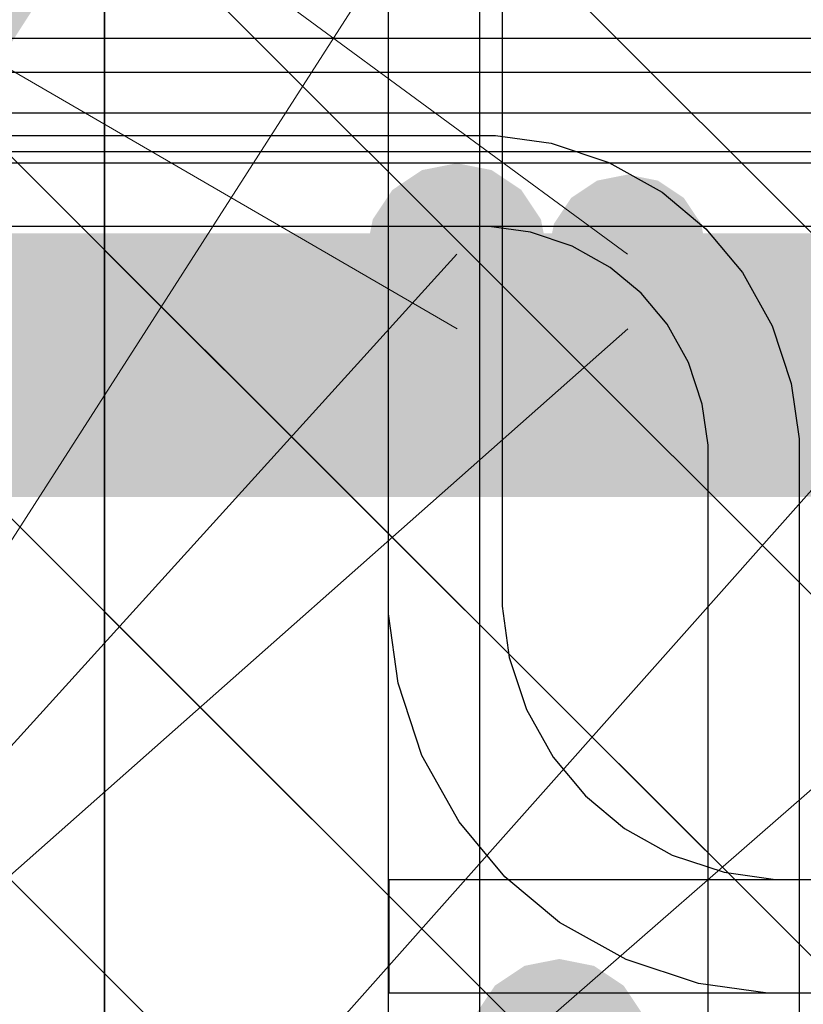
# Model space of a CAD drawing. Header units: metres. Extents: x -38 to 97, y -15 to 21.
# Tile 108 of 229: x 72.2872 to 72.3561, y 5.5021 to 5.5887. Entities that reach past the tile are written whole.
import ezdxf

# ---------------------------------------------------------------- set-up
doc = ezdxf.new("R2010")
doc.units = ezdxf.units.M
doc.header["$PDMODE"] = 65
for name, color, linetype, lineweight in [('XR$3$Арм. стержнями нижней зоны', 180, 'Continuous', 35), ('XR$3$Арм.стержн. Арматура края', 96, 'Continuous', 35), ('XR$3$Арм.стержн. Хомут', 240, 'Continuous', 35), ('XR$3$Арм.стержн.горизонт. 1', 180, 'Continuous', 35), ('XR$3$Размерная линия (1)', 7, 'Continuous', 13), ('XR$4$Арм. стержнями верхней зоны', 180, 'Continuous', 35), ('XR$4$Арм.стержн. Арматура края', 96, 'Continuous', 35), ('XR$4$Арм.стержн. Доп. арматура', 180, 'Continuous', 35), ('XR$4$Арм.стержн. Хомут', 240, 'Continuous', 35), ('XR$4$Арм.стержн.горизонт. 1', 180, 'Continuous', 35), ('XR$4$Размерная линия (1)', 7, 'Continuous', 13), ('XR$6$Арм. стержнями верхней зоны', 180, 'Continuous', 35), ('XR$6$Арм.стержн. Арматура края', 96, 'Continuous', 35), ('XR$6$Арм.стержн. Доп. арматура', 180, 'Continuous', 35), ('XR$6$Арм.стержн. Хомут', 240, 'Continuous', 35), ('XR$6$Арм.стержн.горизонт. 1', 180, 'Continuous', 35), ('XR$6$Размерная линия (1)', 7, 'Continuous', 13)]:
    doc.layers.add(name, color=color, linetype=linetype, lineweight=lineweight)
doc.styles.add('ISOCPEUR', font='txt')
doc.dimstyles.new('DIMSTYLE_12', dxfattribs={"dimtxt": 0.03, "dimasz": 0.03, "dimexe": 0, "dimexo": 0, "dimgap": 0.015, "dimtad": 2, "dimdec": 0, "dimlfac": 1000, "dimrnd": 1, "dimzin": 12, "dimdsep": 46, "dimtxsty": 'ISOCPEUR', "dimblk1": 'ALL_ML_STRICH', "dimblk2": 'ALL_ML_STRICH', "dimsah": 1, "dimcen": 0, "dimclrd": 7, "dimclre": 256, "dimclrt": 7, "dimadec": 0, "dimazin": 0, "dimtfac": 1, "dimtdec": 0, "dimtix": 1, "dimtmove": 2, "dimatfit": 3, "dimfxl": 0, "dimtzin": 0, "dimlwd": 0, "dimlwe": -3, "dimarcsym": 0})
doc.dimstyles.new('DIMSTYLE_23', dxfattribs={"dimtxt": 0.03, "dimasz": 0.03, "dimexe": 0, "dimexo": 0, "dimgap": 0.015, "dimtad": 2, "dimdec": 0, "dimlfac": 1000, "dimrnd": 5, "dimzin": 12, "dimdsep": 46, "dimtxsty": 'ISOCPEUR', "dimblk1": 'ALL_ML_STRICH', "dimblk2": 'ALL_ML_STRICH', "dimsah": 1, "dimcen": 0, "dimclrd": 7, "dimclre": 256, "dimclrt": 7, "dimadec": 0, "dimazin": 0, "dimtfac": 1, "dimtdec": 0, "dimtix": 1, "dimtmove": 2, "dimatfit": 3, "dimfxl": 0, "dimtvp": 1.2, "dimtzin": 0, "dimlwd": 0, "dimlwe": -3, "dimarcsym": 0})
doc.dimstyles.new('DIMSTYLE_24', dxfattribs={"dimtxt": 0.03, "dimasz": 0.03, "dimexe": 0, "dimexo": 0, "dimgap": 0.015, "dimtad": 2, "dimdec": 0, "dimlfac": 1000, "dimrnd": 5, "dimzin": 12, "dimdsep": 46, "dimtxsty": 'ISOCPEUR', "dimblk1": 'ALL_ML_STRICH', "dimblk2": 'ALL_ML_STRICH', "dimsah": 1, "dimcen": 0, "dimclrd": 7, "dimclre": 256, "dimclrt": 7, "dimadec": 0, "dimazin": 0, "dimtfac": 1, "dimtdec": 0, "dimtix": 1, "dimtmove": 2, "dimatfit": 3, "dimfxl": 0, "dimtzin": 0, "dimlwd": 0, "dimlwe": -3, "dimarcsym": 0})
pattern_1 = [(135, (0, 0), (-0.031819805, -0.031819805), [0.4, -0.05, 0, -0.05]), (135, (-0.01591, -0.01591), (-0.031819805, -0.031819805), [0.8, -0.1, 0.1, -0.1])]

# ---------------------------------------------------------------- blocks, each defined once
blk = doc.blocks.new('ALL_ML_STRICH')
at = {"color": 0, "linetype": 'ByBlock', "lineweight": -2}
for p, q in [((0, -0.5), (0, 0.5)), ((-0.3, -0.3), (0.3, 0.3)), ((-1, 0), (0.5, 0))]:
    blk.add_line(p, q, dxfattribs=at)
blk = doc.blocks.new('*D77')
at = {"layer": 'DEFPOINTS', "color": 7, "linetype": 'Continuous', "lineweight": 13, "transparency": 33554687}
for p in [(72.29474, 5.663067), (72.174395, 5.363067), (72.294703, 5.363067)]:
    blk.add_point(p, dxfattribs=at)
at = {"layer": 'XR$3$Размерная линия (1)', "color": 9, "linetype": 'Continuous', "lineweight": -2, "true_color": 0xc7c7c7, "transparency": 33554687}
for p, q in [((72.27474, 5.663067), (72.174395, 5.663067)), ((72.274703, 5.363067), (72.174395, 5.363067))]:
    blk.add_line(p, q, dxfattribs=at)
at = {"layer": 'XR$3$Размерная линия (1)', "color": 7, "linetype": 'Continuous', "lineweight": -2, "transparency": 33554687}
blk.add_line((72.174395, 5.363067), (72.174395, 5.663067), dxfattribs=at)
at = {"layer": 'XR$3$Размерная линия (1)', "color": 7, "linetype": 'Continuous', "lineweight": 13, "transparency": 33554687, "xscale": 0.03, "yscale": 0.03, "zscale": 0.03}
for p, rotation in [((72.174395, 5.663067), 90), ((72.174395, 5.363067), 270)]:
    blk.add_blockref('ALL_ML_STRICH', p, dxfattribs=dict(at, rotation=rotation))
at = {"layer": 'XR$3$Размерная линия (1)', "color": 7, "linetype": 'Continuous', "lineweight": 13, "transparency": 33554687, "insert": (72.151895, 5.514567), "char_height": 0.03, "width": 0.09, "attachment_point": 5, "rotation": 90, "style": 'ISOCPEUR'}
blk.add_mtext('\\A1;{300}', dxfattribs=at)
blk = doc.blocks.new('*D153')
at = {"layer": 'DEFPOINTS', "color": 7, "linetype": 'Continuous', "lineweight": 13, "transparency": 33554687}
for p in [(72.334664, 5.498067), (72.249395, 5.403067), (72.334664, 5.403067)]:
    blk.add_point(p, dxfattribs=at)
at = {"layer": 'XR$3$Размерная линия (1)', "color": 9, "linetype": 'Continuous', "lineweight": -2, "true_color": 0xc7c7c7, "transparency": 33554687}
for p, q in [((72.314664, 5.498067), (72.249395, 5.498067)), ((72.314664, 5.403067), (72.249395, 5.403067))]:
    blk.add_line(p, q, dxfattribs=at)
at = {"layer": 'XR$3$Размерная линия (1)', "color": 7, "linetype": 'Continuous', "lineweight": -2, "transparency": 33554687}
blk.add_line((72.249395, 5.403067), (72.249395, 5.498067), dxfattribs=at)
at = {"layer": 'XR$3$Размерная линия (1)', "color": 7, "linetype": 'Continuous', "lineweight": 13, "transparency": 33554687, "xscale": 0.03, "yscale": 0.03, "zscale": 0.03}
for p, rotation in [((72.249395, 5.498067), 90), ((72.249395, 5.403067), 270)]:
    blk.add_blockref('ALL_ML_STRICH', p, dxfattribs=dict(at, rotation=rotation))
at = {"layer": 'XR$3$Размерная линия (1)', "color": 7, "linetype": 'Continuous', "lineweight": 13, "transparency": 33554687, "insert": (72.226895, 5.452067), "char_height": 0.03, "width": 0.06, "attachment_point": 5, "rotation": 90, "style": 'ISOCPEUR'}
blk.add_mtext('\\A1;{95}', dxfattribs=at)
blk = doc.blocks.new('*D154')
at = {"layer": 'DEFPOINTS', "color": 7, "linetype": 'Continuous', "lineweight": 13, "transparency": 33554687}
for p in [(72.349702, 5.618067), (72.249395, 5.498067), (72.334664, 5.498067)]:
    blk.add_point(p, dxfattribs=at)
at = {"layer": 'XR$3$Размерная линия (1)', "color": 9, "linetype": 'Continuous', "lineweight": -2, "true_color": 0xc7c7c7, "transparency": 33554687}
for p, q in [((72.329702, 5.618067), (72.249395, 5.618067)), ((72.314664, 5.498067), (72.249395, 5.498067))]:
    blk.add_line(p, q, dxfattribs=at)
at = {"layer": 'XR$3$Размерная линия (1)', "color": 7, "linetype": 'Continuous', "lineweight": -2, "transparency": 33554687}
blk.add_line((72.249395, 5.498067), (72.249395, 5.618067), dxfattribs=at)
at = {"layer": 'XR$3$Размерная линия (1)', "color": 7, "linetype": 'Continuous', "lineweight": 13, "transparency": 33554687, "xscale": 0.03, "yscale": 0.03, "zscale": 0.03}
for p, rotation in [((72.249395, 5.618067), 90), ((72.249395, 5.498067), 270)]:
    blk.add_blockref('ALL_ML_STRICH', p, dxfattribs=dict(at, rotation=rotation))
at = {"layer": 'XR$3$Размерная линия (1)', "color": 7, "linetype": 'Continuous', "lineweight": 13, "transparency": 33554687, "insert": (72.226895, 5.562567), "char_height": 0.03, "width": 0.09, "attachment_point": 5, "rotation": 90, "style": 'ISOCPEUR'}
blk.add_mtext('\\A1;{120}', dxfattribs=at)
blk = doc.blocks.new('*D341')
at = {"layer": 'DEFPOINTS', "color": 7, "linetype": 'Continuous', "lineweight": 13, "transparency": 33554687}
for p in [(72.200778, 5.700119), (72.200778, 5.613054), (72.255778, 5.578054)]:
    blk.add_point(p, dxfattribs=at)
at = {"layer": 'XR$4$Размерная линия (1)', "color": 9, "linetype": 'Continuous', "lineweight": -2, "true_color": 0xc7c7c7, "transparency": 33554687}
for p, q in [((72.200778, 5.633054), (72.200778, 5.700119)), ((72.255778, 5.598054), (72.255778, 5.700119))]:
    blk.add_line(p, q, dxfattribs=at)
at = {"layer": 'XR$4$Размерная линия (1)', "color": 7, "linetype": 'Continuous', "lineweight": -2, "transparency": 33554687}
blk.add_line((72.200778, 5.700119), (72.255778, 5.700119), dxfattribs=at)
at = {"layer": 'XR$4$Размерная линия (1)', "color": 7, "linetype": 'Continuous', "lineweight": 13, "transparency": 33554687, "xscale": 0.03, "yscale": 0.03, "zscale": 0.03, "rotation": 180}
blk.add_blockref('ALL_ML_STRICH', (72.200778, 5.700119), dxfattribs=at)
at = {"layer": 'XR$4$Размерная линия (1)', "color": 7, "linetype": 'Continuous', "lineweight": 13, "transparency": 33554687, "xscale": 0.03, "yscale": 0.03, "zscale": 0.03}
blk.add_blockref('ALL_ML_STRICH', (72.255778, 5.700119), dxfattribs=at)
at = {"layer": 'XR$4$Размерная линия (1)', "color": 7, "linetype": 'Continuous', "lineweight": 13, "transparency": 33554687, "insert": (72.282052, 5.773997), "char_height": 0.03, "width": 0.06, "attachment_point": 5, "style": 'ISOCPEUR'}
blk.add_mtext('\\A1;{55}', dxfattribs=at)
blk = doc.blocks.new('*D342')
at = {"layer": 'DEFPOINTS', "color": 7, "linetype": 'Continuous', "lineweight": 13, "transparency": 33554687}
for p in [(72.255778, 5.700119), (72.255778, 5.578054), (72.340702, 5.578054)]:
    blk.add_point(p, dxfattribs=at)
at = {"layer": 'XR$4$Размерная линия (1)', "color": 9, "linetype": 'Continuous', "lineweight": -2, "true_color": 0xc7c7c7, "transparency": 33554687}
for p, q in [((72.255778, 5.598054), (72.255778, 5.700119)), ((72.340702, 5.598054), (72.340702, 5.700119))]:
    blk.add_line(p, q, dxfattribs=at)
at = {"layer": 'XR$4$Размерная линия (1)', "color": 7, "linetype": 'Continuous', "lineweight": -2, "transparency": 33554687}
blk.add_line((72.255778, 5.700119), (72.340702, 5.700119), dxfattribs=at)
at = {"layer": 'XR$4$Размерная линия (1)', "color": 7, "linetype": 'Continuous', "lineweight": 13, "transparency": 33554687, "xscale": 0.03, "yscale": 0.03, "zscale": 0.03, "rotation": 180}
blk.add_blockref('ALL_ML_STRICH', (72.255778, 5.700119), dxfattribs=at)
at = {"layer": 'XR$4$Размерная линия (1)', "color": 7, "linetype": 'Continuous', "lineweight": 13, "transparency": 33554687, "xscale": 0.03, "yscale": 0.03, "zscale": 0.03}
blk.add_blockref('ALL_ML_STRICH', (72.340702, 5.700119), dxfattribs=at)
at = {"layer": 'XR$4$Размерная линия (1)', "color": 7, "linetype": 'Continuous', "lineweight": 13, "transparency": 33554687, "insert": (72.29974, 5.722619), "char_height": 0.03, "width": 0.06, "attachment_point": 5, "style": 'ISOCPEUR'}
blk.add_mtext('\\A1;{85}', dxfattribs=at)
blk = doc.blocks.new('*D343')
at = {"layer": 'DEFPOINTS', "color": 7, "linetype": 'Continuous', "lineweight": 13, "transparency": 33554687}
for p in [(72.340702, 5.700119), (72.340702, 5.578054), (72.395779, 5.578054)]:
    blk.add_point(p, dxfattribs=at)
at = {"layer": 'XR$4$Размерная линия (1)', "color": 9, "linetype": 'Continuous', "lineweight": -2, "true_color": 0xc7c7c7, "transparency": 33554687}
for p, q in [((72.340702, 5.598054), (72.340702, 5.700119)), ((72.395779, 5.598054), (72.395779, 5.700119))]:
    blk.add_line(p, q, dxfattribs=at)
at = {"layer": 'XR$4$Размерная линия (1)', "color": 7, "linetype": 'Continuous', "lineweight": -2, "transparency": 33554687}
blk.add_line((72.340702, 5.700119), (72.395779, 5.700119), dxfattribs=at)
at = {"layer": 'XR$4$Размерная линия (1)', "color": 7, "linetype": 'Continuous', "lineweight": 13, "transparency": 33554687, "xscale": 0.03, "yscale": 0.03, "zscale": 0.03, "rotation": 180}
blk.add_blockref('ALL_ML_STRICH', (72.340702, 5.700119), dxfattribs=at)
at = {"layer": 'XR$4$Размерная линия (1)', "color": 7, "linetype": 'Continuous', "lineweight": 13, "transparency": 33554687, "xscale": 0.03, "yscale": 0.03, "zscale": 0.03}
blk.add_blockref('ALL_ML_STRICH', (72.395779, 5.700119), dxfattribs=at)
at = {"layer": 'XR$4$Размерная линия (1)', "color": 7, "linetype": 'Continuous', "lineweight": 13, "transparency": 33554687, "insert": (72.434298, 5.723325), "char_height": 0.03, "width": 0.06, "attachment_point": 5, "style": 'ISOCPEUR'}
blk.add_mtext('\\A1;{55}', dxfattribs=at)
blk = doc.blocks.new('*D808')
at = {"layer": 'DEFPOINTS', "color": 7, "linetype": 'Continuous', "lineweight": 13, "transparency": 33554687}
for p in [(72.270663, 5.693547), (72.270663, 5.571482), (72.325739, 5.571482)]:
    blk.add_point(p, dxfattribs=at)
at = {"layer": 'XR$6$Размерная линия (1)', "color": 9, "linetype": 'Continuous', "lineweight": -2, "true_color": 0xc7c7c7, "transparency": 33554687}
for p, q in [((72.270663, 5.591482), (72.270663, 5.693547)), ((72.325739, 5.591482), (72.325739, 5.693547))]:
    blk.add_line(p, q, dxfattribs=at)
at = {"layer": 'XR$6$Размерная линия (1)', "color": 7, "linetype": 'Continuous', "lineweight": -2, "transparency": 33554687}
blk.add_line((72.270663, 5.693547), (72.325739, 5.693547), dxfattribs=at)
at = {"layer": 'XR$6$Размерная линия (1)', "color": 7, "linetype": 'Continuous', "lineweight": 13, "transparency": 33554687, "xscale": 0.03, "yscale": 0.03, "zscale": 0.03, "rotation": 180}
blk.add_blockref('ALL_ML_STRICH', (72.270663, 5.693547), dxfattribs=at)
at = {"layer": 'XR$6$Размерная линия (1)', "color": 7, "linetype": 'Continuous', "lineweight": 13, "transparency": 33554687, "xscale": 0.03, "yscale": 0.03, "zscale": 0.03}
blk.add_blockref('ALL_ML_STRICH', (72.325739, 5.693547), dxfattribs=at)
at = {"layer": 'XR$6$Размерная линия (1)', "color": 7, "linetype": 'Continuous', "lineweight": 13, "transparency": 33554687, "insert": (72.364259, 5.716753), "char_height": 0.03, "width": 0.06, "attachment_point": 5, "style": 'ISOCPEUR'}
blk.add_mtext('\\A1;{55}', dxfattribs=at)

msp = doc.modelspace()

# ---------------------------------------------------------------- hatches: boundary and pattern name
at = {"linetype": 'Continuous', "lineweight": 25, "transparency": 33554687}
h = msp.add_hatch(dxfattribs=at)
h.set_pattern_fill('__________540', scale=0.015, style=0, pattern_type=2)
h.set_pattern_definition(pattern_1)
h.paths.add_polyline_path([(72.544703, 5.663067), (72.294703, 5.663067), (72.294703, 5.363067), (72.544703, 5.363067)], flags=0)
at = {"linetype": 'Continuous', "lineweight": 13, "transparency": 33554687}
h = msp.add_hatch(dxfattribs=at)
h.set_pattern_fill('__________540', scale=0.015, style=0, pattern_type=2)
h.set_pattern_definition(pattern_1)
h.paths.add_polyline_path([(72.200778, 5.613054), (72.200778, 5.413054), (72.632952, 5.413054), (72.632952, 5.613054)], flags=0)
at = {"linetype": 'Continuous', "lineweight": 25, "transparency": 33554687}
h = msp.add_hatch(dxfattribs=at)
h.set_pattern_fill('__________540', scale=0.015, style=0, pattern_type=2)
h.set_pattern_definition(pattern_1)
h.paths.add_polyline_path([(72.380739, 5.606482), (72.130739, 5.606482), (72.130739, 5.306482), (72.380739, 5.306482)], flags=0)
at = {"layer": 'XR$3$Арм.стержн.горизонт. 1', "linetype": 'Continuous', "lineweight": 50, "transparency": 33554687}
msp.add_hatch(color=7, dxfattribs=at).paths.add_polyline_path([(72.342664, 5.498067), (72.342055, 5.501128), (72.340321, 5.503724), (72.337726, 5.505458), (72.334664, 5.506067), (72.331603, 5.505458), (72.329008, 5.503724), (72.327273, 5.501128), (72.326664, 5.498067), (72.327273, 5.495005), (72.329008, 5.49241), (72.331603, 5.490676), (72.334664, 5.490067), (72.337726, 5.490676), (72.340321, 5.49241), (72.342055, 5.495005)])
at = {"layer": 'XR$4$Арм.стержн. Доп. арматура', "linetype": 'Continuous', "lineweight": 50, "transparency": 33554687}
msp.add_hatch(color=7, dxfattribs=at).paths.add_polyline_path([(72.347664, 5.568054), (72.347131, 5.570733), (72.345614, 5.573004), (72.343343, 5.574521), (72.340664, 5.575054), (72.337986, 5.574521), (72.335715, 5.573004), (72.334197, 5.570733), (72.333664, 5.568054), (72.334197, 5.565375), (72.335715, 5.563104), (72.337986, 5.561587), (72.340664, 5.561054), (72.343343, 5.561587), (72.345614, 5.563104), (72.347131, 5.565375)])
at = {"layer": 'XR$4$Арм.стержн.горизонт. 1', "linetype": 'Continuous', "lineweight": 50, "transparency": 33554687}
msp.add_hatch(color=7, dxfattribs=at).paths.add_polyline_path([(72.333664, 5.568054), (72.333055, 5.571116), (72.331321, 5.573711), (72.328726, 5.575445), (72.325664, 5.576054), (72.322603, 5.575445), (72.320008, 5.573711), (72.318273, 5.571116), (72.317664, 5.568054), (72.318273, 5.564993), (72.320008, 5.562397), (72.322603, 5.560663), (72.325664, 5.560054), (72.328726, 5.560663), (72.331321, 5.562397), (72.333055, 5.564993)])
at = {"layer": 'XR$6$Арм.стержн. Доп. арматура', "linetype": 'Continuous', "lineweight": 50, "transparency": 33554687}
msp.add_hatch(color=7, dxfattribs=at).paths.add_polyline_path([(72.332702, 5.561482), (72.332169, 5.56416), (72.330651, 5.566431), (72.32838, 5.567949), (72.325702, 5.568482), (72.323023, 5.567949), (72.320752, 5.566431), (72.319234, 5.56416), (72.318702, 5.561482), (72.319234, 5.558803), (72.320752, 5.556532), (72.323023, 5.555014), (72.325702, 5.554482), (72.32838, 5.555014), (72.330651, 5.556532), (72.332169, 5.558803)])
at = {"layer": 'XR$6$Арм.стержн.горизонт. 1', "linetype": 'Continuous', "lineweight": 50, "transparency": 33554687}
msp.add_hatch(color=7, dxfattribs=at).paths.add_polyline_path([(72.348702, 5.561482), (72.348092, 5.564543), (72.346358, 5.567138), (72.343763, 5.568873), (72.340702, 5.569482), (72.33764, 5.568873), (72.335045, 5.567138), (72.33331, 5.564543), (72.332702, 5.561482), (72.33331, 5.55842), (72.335045, 5.555825), (72.33764, 5.554091), (72.340702, 5.553482), (72.343763, 5.554091), (72.346358, 5.555825), (72.348092, 5.55842)])

# ---------------------------------------------------------------- linework, layer by layer
at = {"color": 7, "linetype": 'Continuous', "lineweight": 35, "transparency": 33554687}
msp.add_line((72.294703, 5.663067), (72.294703, 5.363067), dxfattribs=at)
at = {"layer": 'XR$3$Арм. стержнями нижней зоны', "color": 4, "linetype": 'Continuous', "lineweight": 25, "transparency": 33554687}
msp.add_lwpolyline([(72.319702, 5.513067), (72.693549, 5.513067), (72.693549, 5.503067), (72.319702, 5.503067), (72.319702, 5.513067)], dxfattribs=at)
at = {"layer": 'XR$3$Арм.стержн. Арматура края', "color": 4, "linetype": 'Continuous', "lineweight": 25, "transparency": 33554687}
for points in [[(72.693549, 5.503067), (72.352992, 5.503067), (72.346891, 5.503916), (72.340541, 5.506009), (72.334695, 5.509283), (72.329882, 5.513304), (72.325861, 5.518117), (72.322587, 5.523963), (72.320494, 5.530313), (72.319645, 5.536413), (72.319645, 5.603721), (72.320494, 5.609821), (72.322587, 5.616171), (72.325861, 5.622017), (72.329882, 5.62683), (72.334695, 5.630851), (72.340541, 5.634125), (72.346891, 5.636218), (72.352992, 5.637067), (72.693549, 5.637067)], [(72.693549, 5.627067), (72.353684, 5.627067), (72.349164, 5.626438), (72.344587, 5.624929), (72.340393, 5.62258), (72.336982, 5.61973), (72.334132, 5.616319), (72.331783, 5.612125), (72.330274, 5.607548), (72.329645, 5.603028), (72.329645, 5.537106), (72.330274, 5.532586), (72.331783, 5.528009), (72.334132, 5.523815), (72.336982, 5.520404), (72.340393, 5.517554), (72.344587, 5.515205), (72.349164, 5.513696), (72.353684, 5.513067), (72.693549, 5.513067)]]:
    msp.add_lwpolyline(points, dxfattribs=at)
at = {"layer": 'XR$3$Арм.стержн. Хомут', "color": 40, "linetype": 'Continuous', "lineweight": 25, "transparency": 33554687}
for points in [[(72.358381, 5.390194), (72.35596, 5.389319), (72.353427, 5.388662), (72.350849, 5.388245), (72.348329, 5.388067), (72.346342, 5.388067), (72.341461, 5.388746), (72.336381, 5.390421), (72.331705, 5.39304), (72.327854, 5.396257), (72.324637, 5.400107), (72.322018, 5.404784), (72.320344, 5.409864), (72.319664, 5.414744), (72.319664, 5.60739), (72.320344, 5.61227), (72.322018, 5.61735), (72.324637, 5.622027), (72.327854, 5.625877), (72.331705, 5.629094), (72.336381, 5.631713), (72.341461, 5.633388), (72.346342, 5.634067), (72.493026, 5.634067)], [(72.358381, 5.390194), (72.35596, 5.389319), (72.353427, 5.388662), (72.350849, 5.388245), (72.348329, 5.388067), (72.346342, 5.388067), (72.341461, 5.388746), (72.336381, 5.390421), (72.331705, 5.39304), (72.327854, 5.396257), (72.324637, 5.400107), (72.322018, 5.404784), (72.320344, 5.409864), (72.319664, 5.414744), (72.319664, 5.60739), (72.320344, 5.61227), (72.322018, 5.61735), (72.324637, 5.622027), (72.327854, 5.625877), (72.331705, 5.629094), (72.336381, 5.631713), (72.341461, 5.633388), (72.346342, 5.634067), (72.493026, 5.634067)], [(72.358381, 5.390194), (72.35596, 5.389319), (72.353427, 5.388662), (72.350849, 5.388245), (72.348329, 5.388067), (72.346342, 5.388067), (72.341461, 5.388746), (72.336381, 5.390421), (72.331705, 5.39304), (72.327854, 5.396257), (72.324637, 5.400107), (72.322018, 5.404784), (72.320344, 5.409864), (72.319664, 5.414744), (72.319664, 5.60739), (72.320344, 5.61227), (72.322018, 5.61735), (72.324637, 5.622027), (72.327854, 5.625877), (72.331705, 5.629094), (72.336381, 5.631713), (72.341461, 5.633388), (72.346342, 5.634067), (72.493026, 5.634067)], [(72.492472, 5.626067), (72.346896, 5.626067), (72.34328, 5.625564), (72.339618, 5.624357), (72.336263, 5.622478), (72.333534, 5.620198), (72.331254, 5.617469), (72.329375, 5.614114), (72.328168, 5.610452), (72.327664, 5.606836), (72.327664, 5.415298)], [(72.492472, 5.626067), (72.346896, 5.626067), (72.34328, 5.625564), (72.339618, 5.624357), (72.336263, 5.622478), (72.333534, 5.620198), (72.331254, 5.617469), (72.329375, 5.614114), (72.328168, 5.610452), (72.327664, 5.606836), (72.327664, 5.415298)], [(72.492472, 5.626067), (72.346896, 5.626067), (72.34328, 5.625564), (72.339618, 5.624357), (72.336263, 5.622478), (72.333534, 5.620198), (72.331254, 5.617469), (72.329375, 5.614114), (72.328168, 5.610452), (72.327664, 5.606836), (72.327664, 5.415298)]]:
    msp.add_lwpolyline(points, dxfattribs=at)
at = {"layer": 'XR$3$Арм.стержн.горизонт. 1', "color": 7, "linetype": 'Continuous', "lineweight": 13, "transparency": 33554687}
for q in [(72.334702, 5.618067), (72.419626, 5.618067)]:
    msp.add_line((72.113907, 5.273568), q, dxfattribs=at)
at = {"layer": 'XR$4$Арм. стержнями верхней зоны', "color": 4, "linetype": 'Continuous', "lineweight": 25, "transparency": 33554687}
msp.add_lwpolyline([(72.225778, 5.587054), (72.637952, 5.587054), (72.637952, 5.577054), (72.225778, 5.577054), (72.225778, 5.587054)], dxfattribs=at)
at = {"layer": 'XR$4$Арм.стержн. Арматура края', "color": 4, "linetype": 'Continuous', "lineweight": 25, "transparency": 33554687}
for points in [[(72.637952, 5.453054), (72.254343, 5.453054), (72.249127, 5.45378), (72.243688, 5.455573), (72.238679, 5.458378), (72.234551, 5.461827), (72.231102, 5.465955), (72.228297, 5.470964), (72.226504, 5.476403), (72.225778, 5.481619), (72.225778, 5.55849), (72.226504, 5.563705), (72.228297, 5.569145), (72.231102, 5.574154), (72.234551, 5.578282), (72.238679, 5.58173), (72.243688, 5.584535), (72.249127, 5.586328), (72.254343, 5.587054), (72.637952, 5.587054)], [(72.637952, 5.577054), (72.255035, 5.577054), (72.2514, 5.576548), (72.247733, 5.57534), (72.244376, 5.57346), (72.24165, 5.571182), (72.239373, 5.568456), (72.237493, 5.565099), (72.236284, 5.561432), (72.235778, 5.557797), (72.235778, 5.482311), (72.236284, 5.478676), (72.237493, 5.475009), (72.239373, 5.471652), (72.24165, 5.468926), (72.244376, 5.466649), (72.247733, 5.464769), (72.2514, 5.46356), (72.255035, 5.463054), (72.637952, 5.463054)]]:
    msp.add_lwpolyline(points, dxfattribs=at)
at = {"layer": 'XR$4$Арм.стержн. Доп. арматура', "color": 7, "linetype": 'Continuous', "lineweight": 13, "transparency": 33554687}
msp.add_line((72.104169, 5.741968), (72.340664, 5.568054), dxfattribs=at)
at = {"layer": 'XR$4$Арм.стержн. Хомут', "color": 40, "linetype": 'Continuous', "lineweight": 25, "transparency": 33554687}
for points in [[(72.22574, 5.364731), (72.22574, 5.557377), (72.226419, 5.562257), (72.228094, 5.567338), (72.230713, 5.572014), (72.23393, 5.575865), (72.23778, 5.579081), (72.242457, 5.5817), (72.247537, 5.583375), (72.252417, 5.584054), (72.399101, 5.584054)], [(72.22574, 5.364731), (72.22574, 5.557377), (72.226419, 5.562257), (72.228094, 5.567338), (72.230713, 5.572014), (72.23393, 5.575865), (72.23778, 5.579081), (72.242457, 5.5817), (72.247537, 5.583375), (72.252417, 5.584054), (72.399101, 5.584054)], [(72.398547, 5.576054), (72.252971, 5.576054), (72.249355, 5.575551), (72.245693, 5.574344), (72.242338, 5.572465), (72.239609, 5.570185), (72.237329, 5.567456), (72.23545, 5.564101), (72.234243, 5.560439), (72.23374, 5.556823), (72.23374, 5.365285)], [(72.398547, 5.576054), (72.252971, 5.576054), (72.249355, 5.575551), (72.245693, 5.574344), (72.242338, 5.572465), (72.239609, 5.570185), (72.237329, 5.567456), (72.23545, 5.564101), (72.234243, 5.560439), (72.23374, 5.556823), (72.23374, 5.365285)]]:
    msp.add_lwpolyline(points, dxfattribs=at)
at = {"layer": 'XR$4$Арм.стержн.горизонт. 1', "color": 7, "linetype": 'Continuous', "lineweight": 13, "transparency": 33554687}
for q in [(72.325664, 5.568054), (72.410741, 5.568054)]:
    msp.add_line((72.003987, 5.212942), q, dxfattribs=at)
at = {"layer": 'XR$6$Арм. стержнями верхней зоны', "color": 4, "linetype": 'Continuous', "lineweight": 25, "transparency": 33554687}
msp.add_lwpolyline([(72.155739, 5.580482), (72.567912, 5.580482), (72.567912, 5.570482), (72.155739, 5.570482), (72.155739, 5.580482)], dxfattribs=at)
at = {"layer": 'XR$6$Арм.стержн. Арматура края', "color": 4, "linetype": 'Continuous', "lineweight": 25, "transparency": 33554687}
for points in [[(72.567912, 5.446482), (72.184303, 5.446482), (72.179088, 5.447207), (72.173648, 5.449001), (72.16864, 5.451806), (72.164512, 5.455254), (72.161063, 5.459382), (72.158258, 5.464391), (72.156465, 5.469831), (72.155739, 5.475046), (72.155739, 5.551917), (72.156465, 5.557133), (72.158258, 5.562572), (72.161063, 5.567581), (72.164512, 5.571709), (72.16864, 5.575157), (72.173648, 5.577963), (72.179088, 5.579756), (72.184303, 5.580482), (72.567912, 5.580482)], [(72.567912, 5.570482), (72.184996, 5.570482), (72.181361, 5.569976), (72.177694, 5.568767), (72.174337, 5.566887), (72.171611, 5.564609), (72.169334, 5.561883), (72.167454, 5.558526), (72.166245, 5.554859), (72.165739, 5.551225), (72.165739, 5.475738), (72.166245, 5.472104), (72.167454, 5.468437), (72.169334, 5.46508), (72.171611, 5.462354), (72.174337, 5.460076), (72.177694, 5.458196), (72.181361, 5.456987), (72.184996, 5.456482), (72.567912, 5.456482)]]:
    msp.add_lwpolyline(points, dxfattribs=at)
at = {"layer": 'XR$6$Арм.стержн. Доп. арматура', "color": 7, "linetype": 'Continuous', "lineweight": 13, "transparency": 33554687}
msp.add_line((72.02524, 5.735922), (72.325702, 5.561482), dxfattribs=at)
at = {"layer": 'XR$6$Арм.стержн. Хомут', "color": 40, "linetype": 'Continuous', "lineweight": 25, "transparency": 33554687}
for points in [[(72.155701, 5.354333), (72.155701, 5.551804), (72.15638, 5.556685), (72.158055, 5.561765), (72.160674, 5.566441), (72.163891, 5.570292), (72.167741, 5.573509), (72.172418, 5.576128), (72.177498, 5.577802), (72.182378, 5.578482), (72.329062, 5.578482), (72.333942, 5.577802), (72.339023, 5.576128), (72.343699, 5.573509), (72.34755, 5.570292), (72.350767, 5.566441), (72.353385, 5.561765), (72.35506, 5.556685), (72.355739, 5.551804), (72.355739, 5.358159)], [(72.155701, 5.354333), (72.155701, 5.551804), (72.15638, 5.556685), (72.158055, 5.561765), (72.160674, 5.566441), (72.163891, 5.570292), (72.167741, 5.573509), (72.172418, 5.576128), (72.177498, 5.577802), (72.182378, 5.578482), (72.329062, 5.578482), (72.333942, 5.577802), (72.339023, 5.576128), (72.343699, 5.573509), (72.34755, 5.570292), (72.350767, 5.566441), (72.353385, 5.561765), (72.35506, 5.556685), (72.355739, 5.551804), (72.355739, 5.358159)], [(72.347739, 5.358713), (72.347739, 5.55125), (72.347236, 5.554866), (72.346029, 5.558528), (72.34415, 5.561883), (72.34187, 5.564612), (72.339141, 5.566892), (72.335786, 5.568771), (72.332124, 5.569978), (72.328508, 5.570482), (72.182932, 5.570482), (72.179316, 5.569978), (72.175654, 5.568771), (72.172299, 5.566892), (72.16957, 5.564612), (72.16729, 5.561883), (72.165411, 5.558528), (72.164204, 5.554866), (72.163701, 5.55125), (72.163701, 5.354887)], [(72.347739, 5.358713), (72.347739, 5.55125), (72.347236, 5.554866), (72.346029, 5.558528), (72.34415, 5.561883), (72.34187, 5.564612), (72.339141, 5.566892), (72.335786, 5.568771), (72.332124, 5.569978), (72.328508, 5.570482), (72.182932, 5.570482), (72.179316, 5.569978), (72.175654, 5.568771), (72.172299, 5.566892), (72.16957, 5.564612), (72.16729, 5.561883), (72.165411, 5.558528), (72.164204, 5.554866), (72.163701, 5.55125), (72.163701, 5.354887)]]:
    msp.add_lwpolyline(points, dxfattribs=at)
at = {"layer": 'XR$6$Арм.стержн.горизонт. 1', "color": 7, "linetype": 'Continuous', "lineweight": 13, "transparency": 33554687}
msp.add_line((71.932767, 5.20031), (72.340702, 5.561482), dxfattribs=at)

# ---------------------------------------------------------------- texts
at = {"color": 7, "linetype": 'Continuous', "lineweight": 35, "transparency": 33554687, "insert": (70.350628, 5.546706), "char_height": 0.25, "width": 2.7437149, "attachment_point": 7, "style": 'ISOCPEUR'}
msp.add_mtext('\\W0.96;ГОСТ 34028-2016', dxfattribs=at)

# ---------------------------------------------------------------- dimensions: what is measured, and where the dimension line sits
at = {"layer": 'XR$3$Размерная линия (1)', "color": 7, "linetype": 'Continuous', "lineweight": 13, "transparency": 33554687}
for base, p1, p2, picture, middle in [((72.174395, 5.663067), (72.274703, 5.363067), (72.27474, 5.663067), '*D77', (72.151895, 5.514567)), ((72.249395, 5.618067), (72.314664, 5.498067), (72.329702, 5.618067), '*D154', (72.226895, 5.562567)), ((72.249395, 5.498067), (72.314664, 5.403067), (72.314664, 5.498067), '*D153', (72.226895, 5.452067))]:
    dim = msp.add_linear_dim(base=base, p1=p1, p2=p2, angle=90, dimstyle='DIMSTYLE_12', override={"dimpost": '<>', "dimclrd": 7, "dimclre": 9, "dimclrt": 7, "dimlwd": 0, "dimlwe": 65533}, dxfattribs=at)
    dim.commit()
    dim.dimension.update_dxf_attribs({"geometry": picture, "text_midpoint": middle, "dimtype": 160})
at = {"layer": 'XR$4$Размерная линия (1)', "color": 7, "linetype": 'Continuous', "lineweight": 13, "transparency": 33554687}
for base, p1, p2, dimstyle, picture, middle in [((72.255778, 5.700119), (72.200778, 5.633054), (72.255778, 5.598054), 'DIMSTYLE_23', '*D341', (72.282052, 5.773997)), ((72.340702, 5.700119), (72.255778, 5.598054), (72.340702, 5.598054), 'DIMSTYLE_24', '*D342', (72.29974, 5.722619)), ((72.395779, 5.700119), (72.340702, 5.598054), (72.395779, 5.598054), 'DIMSTYLE_23', '*D343', (72.434298, 5.723325))]:
    dim = msp.add_linear_dim(base=base, p1=p1, p2=p2, dimstyle=dimstyle, override={"dimpost": '<>', "dimclrd": 7, "dimclre": 9, "dimclrt": 7, "dimlwd": 0, "dimlwe": 65533}, dxfattribs=at)
    dim.commit()
    dim.dimension.update_dxf_attribs({"geometry": picture, "text_midpoint": middle, "dimtype": 160})
at = {"layer": 'XR$6$Размерная линия (1)', "color": 7, "linetype": 'Continuous', "lineweight": 13, "transparency": 33554687}
dim = msp.add_linear_dim(base=(72.325739, 5.693547), p1=(72.270663, 5.591482), p2=(72.325739, 5.591482), dimstyle='DIMSTYLE_23', override={"dimpost": '<>', "dimclrd": 7, "dimclre": 9, "dimclrt": 7, "dimlwd": 0, "dimlwe": 65533}, dxfattribs=at)
dim.commit()
dim.dimension.update_dxf_attribs({"geometry": '*D808', "text_midpoint": (72.364259, 5.716753), "dimtype": 160})

doc.saveas('drawing.dxf')
